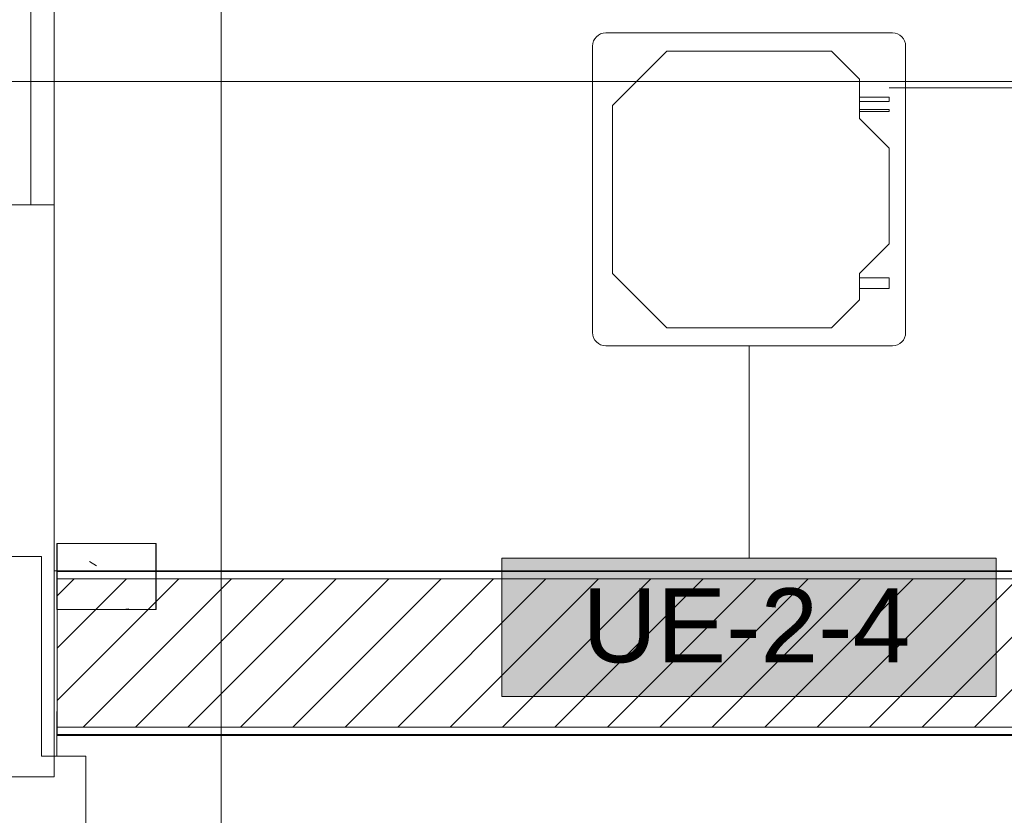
# Model space of a CAD drawing. Header units: metres. Extents: x 1.7 to 42.3, y -72.9 to -47.6.
# Tile 32 of 216: x 5.4 to 8.4, y -68.6 to -66.2. Entities that reach past the tile are written whole.
import ezdxf

# ---------------------------------------------------------------- set-up
doc = ezdxf.new("R2010")
doc.units = ezdxf.units.M
doc.linetypes.add('Oculto 1_5', pattern=[0.0022, 0.0015, -0.0007])
for name, color, linetype, lineweight, true_color in [('2PAV - FRIG_dwg', 7, 'Continuous', 18, 0x767676), ('M-EQPM-IDEN', 1, 'Continuous', 9, 0xff0000), ('TUB_FRIGO', 30, 'Continuous', 18, 0xff7f00)]:
    doc.layers.add(name, color=color, linetype=linetype, lineweight=lineweight, true_color=true_color)
for name, color, linetype, lineweight in [('A-COLS', 7, 'Continuous', 18), ('A-DETL', 7, 'Oculto 1_5', 18), ('A-FLOR', 7, 'Continuous', 18), ('A-WALL', 7, 'Continuous', 18), ('A-WALL-PATT', 7, 'Continuous', 18), ('G-ANNO-SYMB', 7, 'Continuous', 9), ('I-WALL', 7, 'Continuous', 18), ('M-EQPM', 7, 'Continuous', 18), ('S-COLS', 7, 'Continuous', 18)]:
    doc.layers.add(name, color=color, linetype=linetype, lineweight=lineweight)
doc.styles.add('Arial_2', font='arial.ttf', dxfattribs={"height": 0.225})
pattern_1 = [(50, (21.555, -62.9), (0.546555, -0.047815), [0.05715, -0.62865]), (355, (21.555, -62.9), (-0.105728, 0.573166), [0.04572, -0.50292]), (100.451, (21.601, -62.904), (0.440828, 0.525349), [0.04857, -0.53427]), (46.184, (21.555, -62.748), (0.813237, -0.12613), [0.08573, -0.94298]), (96.636, (21.623, -62.758), (0.712212, 0.742287), [0.07286, -0.80141]), (351.184, (21.555, -62.748), (0.712217, 0.742274), [0.06858, -0.75438]), (21, (21.631, -62.786), (0.454846, -0.306795), [0.05715, -0.62865]), (326, (21.631, -62.786), (0.185405, 0.55256), [0.04572, -0.50292]), (71.451, (21.669, -62.811), (0.640251, 0.245763), [0.04857, -0.53427]), (37.5, (21.555, -62.9), (0.009261, 0.2536672), [0.02515, -0.47168, 0.02515, -0.48539, -0.50482]), (37.5, (21.555, -62.9), (0.009261, 0.2536672), [-1.007, 0.02515, -0.47968]), (7.5, (21.555, -62.9), (0.200456, 0.300546), [0.02515, -0.26594, 0.02515, -0.46025, -0.1924]), (7.5, (21.555, -62.9), (0.200456, 0.300546), [-0.77648, 0.02515, -0.16726]), (327.5, (21.385, -62.9), (0.4067682, -0.0171882), [0.02515, -0.16535, 0.02515, -0.56921, -0.78867]), (327.5, (21.385, -62.9), (0.4067682, -0.0171882), [-0.78486, 0.02515, -0.76352]), (317.5, (21.309, -62.9), (0.444383, 0.0762794), [0.02515, -0.2225, 0.02515, -0.36957, -0.56007]), (317.5, (21.309, -62.9), (0.444383, 0.0762794), [-0.64237, 0.02515, -0.53492])]

# ---------------------------------------------------------------- blocks, each defined once
blk = doc.blocks.new('Paredes 15 - Paredes 6-6874455-2PAV - FRIGORÍFICA')
at = {"layer": 'A-WALL', "color": 253, "true_color": 0xaaaaaa}
for p, q in [((5.5087, -66.772), (5.1503, -66.772)), ((5.5087, -67.0584), (5.5087, -66.772)), ((5.5087, -68.5084), (5.5087, -67.0584)), ((5.4705, -67.8392), (4.9663, -67.8392)), ((5.4705, -68.446), (5.4705, -67.8392)), ((5.6053, -68.446), (5.4705, -68.446)), ((5.6053, -69.1845), (5.6053, -68.446)), ((5.0187, -68.5084), (5.5087, -68.5084))]:
    blk.add_line(p, q, dxfattribs=at)
blk = doc.blocks.new('4 GRE - ESCOLA DE CINEMA E AUDIOVISUAL CINE REX R07_rvt-1-2PAV - FRIGORÍFICA')
at = {"layer": 'A-WALL-PATT', "true_color": 0xd4d4d4}
h = blk.add_hatch(dxfattribs=at)
h.set_pattern_fill('FP_1', color=254, style=0, pattern_type=2)
h.set_pattern_definition(pattern_1)
h.paths.add_polyline_path([(9.0426, -67.8851), (9.6407, -67.8851), (9.6407, -67.8826), (5.5187, -67.8826), (5.5187, -67.8851), (8.3904, -67.8851)])
h.paths.add_polyline_path([(9.9198, -67.8851), (9.9198, -67.8826), (9.7907, -67.8826), (9.7907, -67.8851)])
h = blk.add_hatch(dxfattribs=at)
h.set_pattern_fill('FP_2', color=254, style=0, pattern_type=2)
h.set_pattern_definition([(45, (21.555, -62.9), (-0.0795495, 0.0795495), [])])
h.paths.add_polyline_path([(5.5187, -68.3576), (9.6657, -68.3576), (9.6657, -67.9076), (5.5187, -67.9076)])
h.paths.add_polyline_path([(11.3198, -68.3576), (11.434, -68.3576), (11.434, -67.9076), (11.409, -67.9076), (11.409, -68.1319), (11.3198, -68.1319), (11.3198, -68.3362)])
h.paths.add_polyline_path([(9.9198, -68.3576), (9.9198, -67.9076), (9.7657, -67.9076), (9.7657, -68.3576), (9.7907, -68.3576)])
h = blk.add_hatch(dxfattribs=at)
h.set_pattern_fill('FP_1', color=254, style=0, pattern_type=2)
h.set_pattern_definition(pattern_1)
h.paths.add_polyline_path([(9.7907, -68.3826), (9.9198, -68.3826), (9.9198, -68.3801), (9.7907, -68.3801)])
h.paths.add_polyline_path([(5.7816, -68.3826), (9.6407, -68.3826), (9.6407, -68.3801), (5.5187, -68.3801), (5.5187, -68.3826)])
at = {"layer": 'S-COLS', "true_color": 0xaaaaaa}
h = blk.add_hatch(dxfattribs=at)
h.set_pattern_fill('FP_1', color=253, style=0, pattern_type=2)
h.set_pattern_definition(pattern_1)
h.paths.add_polyline_path([(5.5173, -68.0004), (5.8173, -68.0004), (5.8173, -67.8004), (5.5173, -67.8004)])
at = {"layer": 'A-FLOR', "color": 253, "true_color": 0xaaaaaa}
for p, q in [((5.5087, -67.8826), (5.5173, -67.8826)), ((5.5187, -68.3099), (5.5173, -68.3099)), ((5.5173, -68.3099), (5.5173, -68.4459))]:
    blk.add_line(p, q, dxfattribs=at)
at = {"layer": 'A-WALL', "color": 253, "true_color": 0xaaaaaa}
for p, q in [((9.6407, -67.8826), (5.5187, -67.8826)), ((5.5187, -67.8826), (5.5187, -68.3826)), ((5.5187, -67.8851), (9.6407, -67.8851)), ((5.5187, -67.9076), (9.6407, -67.9076)), ((5.5187, -68.3576), (9.6407, -68.3576)), ((5.5187, -68.3801), (9.6407, -68.3801)), ((5.5187, -68.3826), (9.6407, -68.3826))]:
    blk.add_line(p, q, dxfattribs=at)
at = {"layer": 'I-WALL', "color": 253, "true_color": 0xaaaaaa}
for p, q in [((5.4387, -65.3953), (5.4387, -66.7719)), ((5.5087, -66.7719), (5.5087, -65.8504)), ((5.4387, -66.7719), (5.5087, -66.7719))]:
    blk.add_line(p, q, dxfattribs=at)
at = {"layer": 'S-COLS', "color": 253, "true_color": 0xaaaaaa}
for p, q in [((5.8173, -67.8004), (5.5173, -67.8004)), ((5.5173, -67.8004), (5.5173, -68.0004)), ((5.8173, -68.0004), (5.8173, -67.8004)), ((5.5173, -68.0004), (5.8173, -68.0004))]:
    blk.add_line(p, q, dxfattribs=at)
at = {"layer": 'A-WALL', "color": 253, "lineweight": 18, "true_color": 0xaaaaaa}
blk.add_blockref('Paredes 15 - Paredes 6-6874455-2PAV - FRIGORÍFICA', (0, 0), dxfattribs=at)
blk = doc.blocks.new('Family - P40-300132-2PAV - FRIGORÍFICA')
at = {"layer": 'S-COLS', "color": 253, "true_color": 0xaaaaaa}
for p, q in [((0.15, 0.1), (-0.15, 0.1)), ((-0.15, 0.1), (-0.15, -0.1)), ((0.15, -0.1), (0.15, 0.1)), ((-0.15, -0.1), (0.15, -0.1))]:
    blk.add_line(p, q, dxfattribs=at)
blk = doc.blocks.new('Family - P40-301622-2PAV - FRIGORÍFICA')
at = {"layer": 'S-COLS', "color": 253, "true_color": 0xaaaaaa}
for p, q in [((0.15, 0.1), (-0.15, 0.1)), ((-0.15, 0.1), (-0.15, -0.1)), ((0.15, -0.1), (0.15, 0.1)), ((-0.15, -0.1), (0.15, -0.1))]:
    blk.add_line(p, q, dxfattribs=at)
blk = doc.blocks.new('ESTRUTURAL CINE REX _011_IFC-1-2PAV - FRIGORÍFICA')
at = {"layer": 'A-COLS', "color": 253, "lineweight": 18, "true_color": 0xaaaaaa}
blk.add_blockref('Family - P40-301622-2PAV - FRIGORÍFICA', (5.6686, -67.9004), dxfattribs=at)
at = {"layer": 'S-COLS', "color": 253, "lineweight": 18, "true_color": 0xaaaaaa}
blk.add_blockref('Family - P40-300132-2PAV - FRIGORÍFICA', (5.6686, -67.9004), dxfattribs=at)
blk = doc.blocks.new('V8 K7 4V 2_8-8_0kW - MIH28Q4HN18-944308-2PAV - FRIGORÍFICA')
at = {"layer": 'A-DETL', "color": 1, "true_color": 0xff0000}
for p, q in [((0.425, 0.2425), (0.425, 0.2426)), ((0.425, 0.2362), (0.425, 0.2363))]:
    blk.add_line(p, q, dxfattribs=at)
at = {"layer": 'M-EQPM', "color": 1, "true_color": 0xff0000}
for p, q in [((0.435, 0.475), (-0.435, 0.475)), ((-0.475, 0.435), (-0.475, -0.435)), ((-0.25, 0.42), (-0.415, 0.255)), ((-0.415, 0.255), (-0.25, 0.42)), ((0.25, 0.42), (-0.25, 0.42)), ((-0.25, 0.42), (0.25, 0.42)), ((0.335, 0.335), (0.25, 0.42)), ((0.25, 0.42), (0.335, 0.335)), ((0.475, -0.435), (0.475, 0.435)), ((0.335, 0.215), (0.335, 0.335)), ((0.335, 0.335), (0.335, 0.215)), ((0.425, 0.2796), (0.335, 0.2796)), ((0.425, 0.2669), (0.425, 0.2796)), ((-0.415, 0.255), (-0.415, -0.255)), ((-0.415, -0.255), (-0.415, 0.255)), ((0.335, 0.2669), (0.425, 0.2669)), ((0.425, 0.2426), (0.335, 0.2426)), ((0.425, 0.2362), (0.425, 0.2426)), ((0.335, 0.2362), (0.425, 0.2362)), ((0.425, 0.125), (0.335, 0.215)), ((0.335, 0.215), (0.425, 0.125)), ((0.425, -0.165), (0.425, 0.125)), ((0.425, 0.125), (0.425, -0.165)), ((0.335, -0.255), (0.425, -0.165)), ((0.425, -0.165), (0.335, -0.255)), ((-0.415, -0.255), (-0.25, -0.42)), ((-0.25, -0.42), (-0.415, -0.255)), ((0.335, -0.335), (0.335, -0.255)), ((0.335, -0.255), (0.335, -0.335)), ((0.425, -0.269), (0.335, -0.269)), ((0.425, -0.301), (0.425, -0.269)), ((0.335, -0.301), (0.425, -0.301)), ((0.25, -0.42), (0.335, -0.335)), ((0.335, -0.335), (0.25, -0.42)), ((-0.25, -0.42), (0.25, -0.42)), ((0.25, -0.42), (-0.25, -0.42)), ((-0.435, -0.475), (0.435, -0.475))]:
    blk.add_line(p, q, dxfattribs=at)
for centre, start, end in [((-0.435, 0.435), 90, 180), ((0.435, 0.435), 360, 90), ((-0.435, -0.435), 180, 270), ((0.435, -0.435), 270, 360)]:
    blk.add_arc(centre, 0.04, start, end, dxfattribs=at)
blk = doc.blocks.new('2PAV - FRIG_dwg-1115023-2PAV - FRIGORÍFICA')
at = {"layer": 'TUB_FRIGO', "flags": 128}
blk.add_lwpolyline([(-13.5122, -3.5166), (-11.1307, -3.5166), (-11.1307, -4.4152)], dxfattribs=at)
blk = doc.blocks.new('M_Identificador de equipamento mecânico_BTS - Em caixas-817025-2PAV - FRIGORÍFICA')
at = {"layer": 'M-EQPM-IDEN', "true_color": 0xf5f5f5}
blk.add_hatch(color=7, dxfattribs=at).paths.add_polyline_path([(0.01, 0.0028), (0.01, -0.0028), (-0.01, -0.0028), (-0.01, 0.0028)])
at = {"layer": 'M-EQPM-IDEN'}
for p, q in [((0.01, 0.0028), (-0.01, 0.0028)), ((-0.01, 0.0028), (-0.01, -0.0028)), ((-0.01, 0.0028), (0.01, 0.0028)), ((-0.01, -0.0028), (-0.01, 0.0028)), ((0.01, -0.0028), (0.01, 0.0028)), ((0.01, 0.0028), (0.01, -0.0028)), ((-0.01, -0.0028), (0.01, -0.0028)), ((0.01, -0.0028), (-0.01, -0.0028))]:
    blk.add_line(p, q, dxfattribs=at)

msp = doc.modelspace()

# ---------------------------------------------------------------- linework, layer by layer
at = {"layer": 'G-ANNO-SYMB'}
for p, q in [((6.0158, -50.4561), (6.0158, -72.716)), ((4.1178, -66.3976), (40.6306, -66.3976))]:
    msp.add_line(p, q, dxfattribs=at)
at = {"layer": 'M-EQPM-IDEN'}
msp.add_line((7.6178, -67.1998), (7.6178, -67.8448), dxfattribs=at)

# ---------------------------------------------------------------- block references
at = {"lineweight": 5}
for name in ['4 GRE - ESCOLA DE CINEMA E AUDIOVISUAL CINE REX R07_rvt-1-2PAV - FRIGORÍFICA', 'ESTRUTURAL CINE REX _011_IFC-1-2PAV - FRIGORÍFICA']:
    msp.add_blockref(name, (0, 0), dxfattribs=at)
at = {"layer": '2PAV - FRIG_dwg', "color": 7}
msp.add_blockref('2PAV - FRIG_dwg-1115023-2PAV - FRIGORÍFICA', (21.555, -62.9), dxfattribs=at)
at = {"layer": 'A-DETL', "color": 1, "true_color": 0xff0000}
msp.add_blockref('V8 K7 4V 2_8-8_0kW - MIH28Q4HN18-944308-2PAV - FRIGORÍFICA', (7.6178, -66.7248), dxfattribs=at)
at = {"layer": 'M-EQPM-IDEN', "xscale": 74.99999999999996, "yscale": 74.99999999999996, "zscale": 74.99999999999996}
msp.add_blockref('M_Identificador de equipamento mecânico_BTS - Em caixas-817025-2PAV - FRIGORÍFICA', (7.6178, -68.0548), dxfattribs=at)

# ---------------------------------------------------------------- texts
at = {"layer": 'M-EQPM-IDEN', "color": 7, "insert": (7.1113, -67.9361), "char_height": 0.225, "width": 1.220569, "attachment_point": 1, "style": 'Arial_2'}
msp.add_mtext('UE-2-4', dxfattribs=at)

doc.saveas('drawing.dxf')
